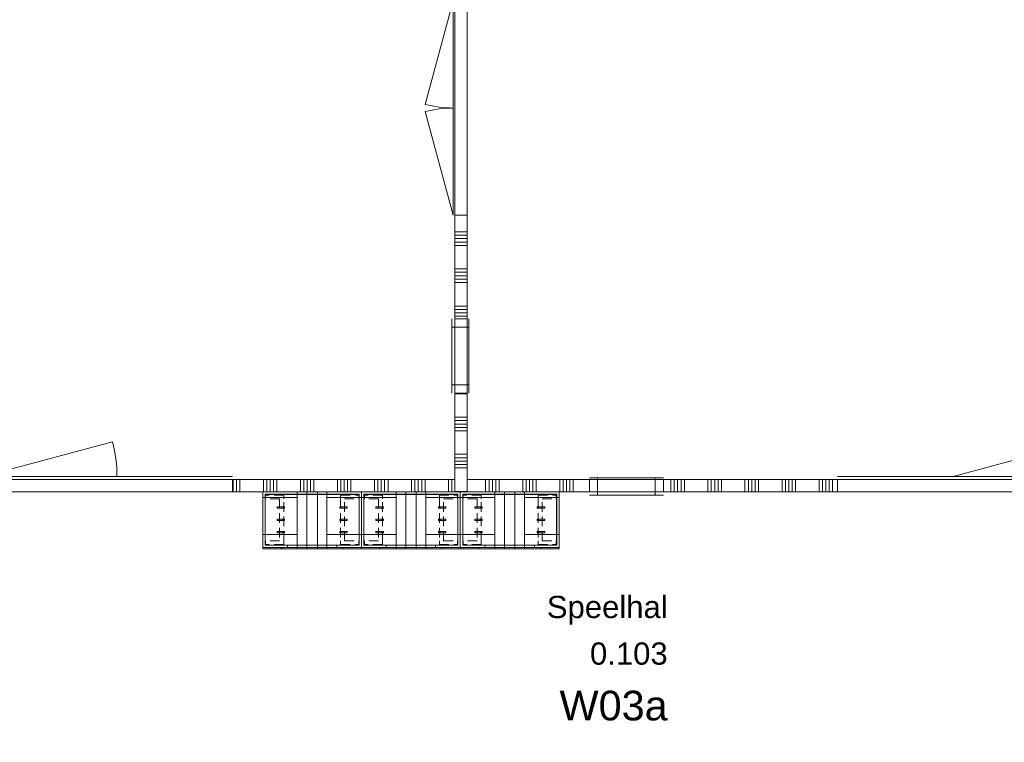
# Model space of a CAD drawing. Header units: millimetres. Extents: x -850 to 154668, y -80411 to 71019.
# Tile 164 of 236: x 37517 to 45490, y 42779 to 48626. Entities that reach past the tile are written whole.
import ezdxf
from ezdxf.enums import TextEntityAlignment as Align

# ---------------------------------------------------------------- set-up
doc = ezdxf.new("R2010")
doc.units = ezdxf.units.MM
doc.header["$MEASUREMENT"] = 0
doc.linetypes.add('B0702', pattern=[117.37, 78.119999, -39.250001])
for name, color, linetype in [('New_22 NC Binnenwanden', 7, 'Continuous'), ('New_22 NC Binnenwanden Deuren', 7, 'Continuous'), ('New_22 NC Binnenwanden Doorsnede-arcering', 7, 'Continuous'), ('New_22 NC Binnenwanden Laagscheidingslijnen', 7, 'Continuous'), ('New_22 NC Binnenwanden Ramen', 7, 'Continuous'), ('New_72 Vaste Inrichting', 7, 'Continuous'), ('New_72 Vaste Inrichting Afdek-arcering', 7, 'Continuous'), ('New_Z Ruimtefuncties', 7, 'Continuous'), ('New_Z Ruimtefuncties Zone omranding', 7, 'Continuous'), ('New_Z Ruimtefuncties Zone tekst', 7, 'Continuous')]:
    doc.layers.add(name, color=color, linetype=linetype)
doc.styles.add('GENERATED_STYLE_1', font='arial.ttf')
doc.styles.add('GENERATED_STYLE_2', font='arial.ttf')

# ---------------------------------------------------------------- blocks, each defined once
blk = doc.blocks.new('garderobehuisje 3')
at = {"layer": 'New_72 Vaste Inrichting Afdek-arcering', "linetype": 'Continuous', "lineweight": 0, "true_color": 0x99a3a6}
h = blk.add_hatch(dxfattribs=at)
h.set_pattern_fill('930_Lijnen_vert_300_0001', color=253, style=0, pattern_type=2)
h.set_pattern_definition([(2e-14, (225, 60), (0, 300), [])])
h.paths.add_polyline_path([(0, 0), (279.8, 0), (279.8, 460), (0, 460)])
h = blk.add_hatch(dxfattribs=at)
h.set_pattern_fill('930_Lijnen_vert_300_0001', color=253, style=0, pattern_type=2)
h.set_pattern_definition([(180, (225, 60), (0, 300), [])])
h.paths.add_polyline_path([(800, 460), (520.3, 460), (520.3, 0), (800, 0)])
at = {"layer": 'New_72 Vaste Inrichting', "color": 7, "linetype": 'Continuous', "lineweight": 0}
for p, q in [((800, 460), (0, 460)), ((0, 460), (0, 10)), ((0, 460), (279.8, 460)), ((0, 0), (0, 460)), ((19, 29), (19, 441)), ((19, 441), (781, 441)), ((19, 441), (19, 29)), ((781, 441), (19, 441)), ((19, 440), (781, 440)), ((20, 29), (20, 441)), ((279.8, 460), (279.8, 0)), ((357.5, 460), (279.8, 460)), ((357.5, 460), (357.5, 0)), ((520.3, 460), (442.5, 460)), ((442.5, 460), (442.5, 0)), ((520.3, 460), (800, 460)), ((520.3, 460), (520.3, 0)), ((780, 441), (780, 29)), ((781, 441), (781, 29)), ((781, 29), (781, 441)), ((800, 10), (800, 460)), ((800, 460), (800, 0)), ((0, 10), (200, 10)), ((279.8, 0), (0, 0)), ((200, 30), (19, 30)), ((200, 29), (19, 29)), ((19, 29), (200, 29)), ((200, 10), (148.8, 10)), ((148.8, 10), (148.8, 0)), ((148.8, 0), (200, 0)), ((600, 30), (200, 30)), ((200, 10), (200, 29)), ((600, 29), (200, 29)), ((200, 29), (200, 10)), ((200, 29), (600, 29)), ((200, 10), (600, 10)), ((600, 10), (200, 10)), ((200, 0), (600, 0)), ((357.5, 0), (279.8, 0)), ((520.3, 0), (442.5, 0)), ((800, 0), (520.3, 0)), ((781, 30), (600, 30)), ((781, 29), (600, 29)), ((600, 29), (600, 10)), ((600, 10), (600, 29)), ((600, 29), (781, 29)), ((600, 10), (800, 10)), ((651.3, 10), (600, 10)), ((600, 0), (651.3, 0)), ((651.3, 0), (651.3, 10))]:
    blk.add_line(p, q, dxfattribs=at)
at = {"layer": 'New_72 Vaste Inrichting', "color": 7, "linetype": 'B0702', "lineweight": 0}
for p, q in [((20, 435), (20, 405)), ((23, 435), (20, 435)), ((23, 405), (20, 405)), ((23, 405), (23, 435)), ((170, 435), (23, 435)), ((137, 405), (23, 405)), ((137, 405), (137, 65)), ((170, 405), (170, 435)), ((170, 65), (170, 405)), ((630, 435), (630, 405)), ((630, 435), (777, 435)), ((630, 405), (630, 65)), ((663.1, 65), (663.1, 405)), ((663.1, 405), (777, 405)), ((777, 435), (777, 405)), ((777, 435), (780, 435)), ((777, 405), (780, 405)), ((780, 405), (780, 435)), ((117, 340), (117, 330)), ((137, 340), (117, 340)), ((137, 330), (117, 330)), ((137, 330), (137, 340)), ((164, 340), (137, 340)), ((164, 330), (137, 330)), ((164, 330), (164, 340)), ((170.9, 340), (164, 340)), ((170.9, 330), (164, 330)), ((170.9, 330), (170.9, 340)), ((176.8, 340), (170.9, 340)), ((176.8, 330), (170.9, 330)), ((176.8, 330), (176.8, 340)), ((623.2, 340), (623.2, 330)), ((623.2, 340), (629.1, 340)), ((623.2, 330), (629.1, 330)), ((629.1, 340), (629.1, 330)), ((629.1, 340), (636, 340)), ((629.1, 330), (636, 330)), ((636, 340), (636, 330)), ((636, 340), (663.1, 340)), ((636, 330), (663.1, 330)), ((663.1, 340), (663.1, 330)), ((663.1, 340), (683, 340)), ((663.1, 330), (683, 330)), ((683, 330), (683, 340)), ((117, 240), (117, 230)), ((137, 240), (117, 240)), ((137, 230), (137, 240)), ((164, 240), (137, 240)), ((164, 230), (164, 240)), ((170.9, 240), (164, 240)), ((170.9, 230), (170.9, 240)), ((176.8, 240), (170.9, 240)), ((176.8, 230), (176.8, 240)), ((623.2, 240), (623.2, 230)), ((623.2, 240), (629.1, 240)), ((629.1, 240), (629.1, 230)), ((629.1, 240), (636, 240)), ((636, 240), (636, 230)), ((636, 240), (663.1, 240)), ((663.1, 240), (663.1, 230)), ((663.1, 240), (683, 240)), ((683, 230), (683, 240)), ((137, 230), (117, 230)), ((164, 230), (137, 230)), ((170.9, 230), (164, 230)), ((176.8, 230), (170.9, 230)), ((623.2, 230), (629.1, 230)), ((629.1, 230), (636, 230)), ((636, 230), (663.1, 230)), ((663.1, 230), (683, 230)), ((117, 140), (117, 130)), ((137, 140), (117, 140)), ((137, 130), (117, 130)), ((137, 130), (137, 140)), ((164, 140), (137, 140)), ((164, 130), (137, 130)), ((164, 130), (164, 140)), ((170.9, 140), (164, 140)), ((170.9, 130), (164, 130)), ((170.9, 130), (170.9, 140)), ((176.8, 140), (170.9, 140)), ((176.8, 130), (170.9, 130)), ((176.8, 130), (176.8, 140)), ((623.2, 140), (623.2, 130)), ((623.2, 140), (629.1, 140)), ((623.2, 130), (629.1, 130)), ((629.1, 140), (629.1, 130)), ((629.1, 140), (636, 140)), ((629.1, 130), (636, 130)), ((636, 140), (636, 130)), ((636, 140), (663.1, 140)), ((636, 130), (663.1, 130)), ((663.1, 140), (663.1, 130)), ((663.1, 140), (683, 140)), ((663.1, 130), (683, 130)), ((683, 130), (683, 140)), ((20, 65), (20, 35)), ((23, 65), (20, 65)), ((23, 35), (20, 35)), ((23, 35), (23, 65)), ((137, 65), (23, 65)), ((170, 35), (23, 35)), ((170, 35), (170, 65)), ((630, 65), (630, 35)), ((630, 35), (777, 35)), ((663.1, 65), (777, 65)), ((777, 65), (777, 35)), ((777, 65), (780, 65)), ((777, 35), (780, 35)), ((780, 35), (780, 65))]:
    blk.add_line(p, q, dxfattribs=at)
blk = doc.blocks.new('*X3119')
at = {"layer": 'New_22 NC Binnenwanden Doorsnede-arcering', "color": 254, "linetype": 'Continuous', "lineweight": 0, "true_color": 0xe9ebeb}
for p, q in [((41290.3, 44805), (41290.3, 44905)), ((41317.7, 44805), (41317.7, 44905)), ((41345.1, 44805), (41345.1, 44905)), ((41372.6, 44805), (41372.6, 44905)), ((41400, 44805), (41400, 44905)), ((41590.3, 44805), (41590.3, 44905)), ((41617.7, 44805), (41617.7, 44905)), ((41645.1, 44805), (41645.1, 44905)), ((41672.6, 44805), (41672.6, 44905)), ((41700, 44805), (41700, 44905)), ((41890.3, 44805), (41890.3, 44905)), ((41917.7, 44805), (41917.7, 44905)), ((41945.1, 44805), (41945.1, 44905)), ((41972.6, 44805), (41972.6, 44905)), ((42000, 44805), (42000, 44905))]:
    blk.add_line(p, q, dxfattribs=at)
blk = doc.blocks.new('*X3120')
at = {"layer": 'New_22 NC Binnenwanden Doorsnede-arcering', "color": 254, "linetype": 'Continuous', "lineweight": 0, "true_color": 0xe9ebeb}
for p, q in [((42790.3, 44805), (42790.3, 44905)), ((42817.7, 44805), (42817.7, 44905)), ((42845.1, 44805), (42845.1, 44905)), ((42872.6, 44805), (42872.6, 44905)), ((42900, 44805), (42900, 44905)), ((43090.3, 44805), (43090.3, 44905)), ((43117.7, 44805), (43117.7, 44905)), ((43145.1, 44805), (43145.1, 44905)), ((43172.6, 44805), (43172.6, 44905)), ((43200, 44805), (43200, 44905)), ((43390.3, 44805), (43390.3, 44905)), ((43417.7, 44805), (43417.7, 44905)), ((43445.1, 44805), (43445.1, 44905)), ((43472.6, 44805), (43472.6, 44905)), ((43500, 44805), (43500, 44905)), ((43690.3, 44805), (43690.3, 44905)), ((43717.7, 44805), (43717.7, 44905)), ((43745.1, 44805), (43745.1, 44905)), ((43772.6, 44805), (43772.6, 44905)), ((43800, 44805), (43800, 44905)), ((43990.3, 44805), (43990.3, 44905)), ((44017.7, 44805), (44017.7, 44905)), ((44045.1, 44805), (44045.1, 44905)), ((44072.6, 44805), (44072.6, 44905)), ((44100, 44805), (44100, 44905))]:
    blk.add_line(p, q, dxfattribs=at)
blk = doc.blocks.new('*X3126')
at = {"layer": 'New_22 NC Binnenwanden Doorsnede-arcering', "color": 254, "linetype": 'Continuous', "lineweight": 0, "true_color": 0xe9ebeb}
for p, q in [((39245.1, 44805), (39245.1, 44905)), ((39272.6, 44805), (39272.6, 44905)), ((39300, 44805), (39300, 44905)), ((39490.3, 44805), (39490.3, 44905)), ((39517.7, 44805), (39517.7, 44905)), ((39545.1, 44805), (39545.1, 44905)), ((39572.6, 44805), (39572.6, 44905)), ((39600, 44805), (39600, 44905)), ((39790.3, 44805), (39790.3, 44905)), ((39817.7, 44805), (39817.7, 44905)), ((39845.1, 44805), (39845.1, 44905)), ((39872.6, 44805), (39872.6, 44905)), ((39900, 44805), (39900, 44905)), ((40090.3, 44805), (40090.3, 44905)), ((40117.7, 44805), (40117.7, 44905)), ((40145.1, 44805), (40145.1, 44905)), ((40172.6, 44805), (40172.6, 44905)), ((40200, 44805), (40200, 44905)), ((40390.3, 44805), (40390.3, 44905)), ((40417.7, 44805), (40417.7, 44905)), ((40445.1, 44805), (40445.1, 44905)), ((40472.6, 44805), (40472.6, 44905)), ((40500, 44805), (40500, 44905)), ((40690.3, 44805), (40690.3, 44905)), ((40717.7, 44805), (40717.7, 44905)), ((40745.1, 44805), (40745.1, 44905)), ((40772.6, 44805), (40772.6, 44905)), ((40800, 44805), (40800, 44905)), ((40990.3, 44805), (40990.3, 44905)), ((41017.7, 44805), (41017.7, 44905))]:
    blk.add_line(p, q, dxfattribs=at)
blk = doc.blocks.new('R rond 22_2')
at = {"layer": 'New_22 NC Binnenwanden Ramen', "color": 1, "linetype": 'Continuous', "lineweight": 0}
for p, q in [((-300, 0), (-233, 0)), ((-233, 0), (-233, -139)), ((-233, 0), (233, 0)), ((233, -139), (233, 0)), ((233, 0), (300, 0)), ((-233, -139), (-300, -139)), ((233, -139), (-233, -139)), ((300, -139), (233, -139))]:
    blk.add_line(p, q, dxfattribs=at)
at = {"layer": 'New_22 NC Binnenwanden Ramen', "color": 9, "linetype": 'Continuous', "lineweight": 0}
for p, q in [((-300, -25), (300, -25)), ((-300, -125), (300, -125))]:
    blk.add_line(p, q, dxfattribs=at)
at = {"layer": 'New_22 NC Binnenwanden Ramen', "color": 7, "linetype": 'Continuous', "lineweight": 0}
for p, q in [((-300, -125), (-300, -25)), ((-300, -125), (-300, -25)), ((300, -125), (300, -25)), ((300, -125), (300, -25))]:
    blk.add_line(p, q, dxfattribs=at)
blk = doc.blocks.new('D1 zl2 22')
at = {"layer": 'New_22 NC Binnenwanden Deuren', "color": 1, "linetype": 'Continuous', "lineweight": 0}
for p, q in [((540.1, 0), (-503.1, 279.5)), ((-1474.9, 0), (-539.9, 0)), ((540.1, 0), (-539.9, 0)), ((1474.9, 0), (540.1, 0))]:
    blk.add_line(p, q, dxfattribs=at)
at = {"layer": 'New_22 NC Binnenwanden Deuren', "color": 7, "linetype": 'Continuous', "lineweight": 0}
for p, q in [((-1474.9, -25), (-1474.9, -125)), ((-1474.9, -25), (-1474.9, -125)), ((1474.9, -25), (1474.9, -125)), ((1474.9, -25), (1474.9, -125))]:
    blk.add_line(p, q, dxfattribs=at)
at = {"layer": 'New_22 NC Binnenwanden Deuren', "color": 1, "linetype": 'Continuous', "lineweight": 0}
blk.add_arc((540.1, 0), 1080, 165, 180, dxfattribs=at)
blk = doc.blocks.new('Wall_662_1', base_point=(32650.7, 44905))
at = {"layer": 'New_22 NC Binnenwanden', "color": 8, "linetype": 'Continuous', "lineweight": 0, "true_color": 0x778488}
for p, q in [((39240.2, 44905), (39240.2, 44805)), ((42130.3, 44905), (42130.3, 44805)), ((42730.3, 44905), (42730.3, 44805)), ((44140.2, 44905), (44140.2, 44805))]:
    blk.add_line(p, q, dxfattribs=at)
at = {"layer": 'New_22 NC Binnenwanden', "color": 8, "linetype": 'Continuous', "lineweight": 0, "true_color": 0x778488, "flags": 128}
for points in [[(41040.2, 44905), (39240.2, 44905)], [(42130.3, 44905), (41140.2, 44905)], [(44140.2, 44905), (42730.3, 44905)], [(39240.2, 44805), (42130.3, 44805)], [(42730.3, 44805), (44140.2, 44805)]]:
    blk.add_lwpolyline(points, dxfattribs=at)
at = {"layer": 'New_22 NC Binnenwanden Laagscheidingslijnen', "color": 8, "linetype": 'Continuous', "lineweight": 0, "true_color": 0x778488}
for p, q in [((41040.2, 44905), (41040.2, 44805)), ((41140.2, 44805), (41140.2, 44905))]:
    blk.add_line(p, q, dxfattribs=at)
at = {"layer": 'New_22 NC Binnenwanden', "color": 8, "lineweight": 0, "true_color": 0x778488}
for name in ['*X3126', '*X3119', '*X3120']:
    blk.add_blockref(name, (0, 0), dxfattribs=at)
at = {"layer": 'New_22 NC Binnenwanden Deuren', "color": 1, "linetype": 'Continuous', "lineweight": 0, "xscale": -1, "zscale": 1000}
for p in [(37765.3, 44930), (45615.1, 44930)]:
    blk.add_blockref('D1 zl2 22', p, dxfattribs=at)
at = {"layer": 'New_22 NC Binnenwanden Ramen', "color": 1, "linetype": 'Continuous', "lineweight": 0, "zscale": 1000, "rotation": 180}
blk.add_blockref('R rond 22_2', (42430.3, 44780), dxfattribs=at)
blk = doc.blocks.new('Speelhal_0.103_89_1', base_point=(42286.2, 43439.9))
at = {"layer": 'New_Z Ruimtefuncties Zone tekst', "color": 2, "lineweight": 0}
for tag, height, style, p in [('DUMMY_938', 180, 'GENERATED_STYLE_1', (42764.3, 44005.6)), ('ROOM_NAME', 180, 'GENERATED_STYLE_1', (42764.3, 43964.4)), ('DUMMY_939', 180, 'GENERATED_STYLE_1', (42764.3, 43628.4)), ('ROOM_NUMBER', 180, 'GENERATED_STYLE_1', (42764.3, 43587.3)), ('stWallCovering', 240, 'GENERATED_STYLE_2', (42764.3, 43196.4))]:
    blk.add_attdef(tag, text='', height=height, dxfattribs=dict(at, style=style)).set_placement(p, align=Align.TOP_RIGHT)
at = {"layer": 'New_Z Ruimtefuncties Zone tekst', "color": 2, "lineweight": 0, "style": 'GENERATED_STYLE_2'}
blk.add_attdef('DUMMY_940', text='', height=240, dxfattribs=at).set_placement((41808.2, 43251.3), align=Align.TOP_LEFT)
blk = doc.blocks.new('*X3387')
at = {"layer": 'New_22 NC Binnenwanden Doorsnede-arcering', "color": 254, "linetype": 'Continuous', "lineweight": 0, "true_color": 0xe9ebeb}
for p, q in [((41040.2, 53809.7), (41140.2, 53809.7)), ((41040.2, 53782.3), (41140.2, 53782.3)), ((41040.2, 53754.9), (41140.2, 53754.9)), ((41040.2, 53727.4), (41140.2, 53727.4)), ((41040.2, 53700), (41140.2, 53700)), ((41040.2, 53509.7), (41140.2, 53509.7)), ((41040.2, 53482.3), (41140.2, 53482.3)), ((41040.2, 53454.9), (41140.2, 53454.9)), ((41040.2, 53427.4), (41140.2, 53427.4)), ((41040.2, 53400), (41140.2, 53400)), ((41040.2, 53209.7), (41140.2, 53209.7)), ((41040.2, 53182.3), (41140.2, 53182.3)), ((41040.2, 53154.9), (41140.2, 53154.9)), ((41040.2, 53127.4), (41140.2, 53127.4)), ((41040.2, 53100), (41140.2, 53100)), ((41040.2, 52909.7), (41140.2, 52909.7)), ((41040.2, 52882.3), (41140.2, 52882.3)), ((41040.2, 52854.9), (41140.2, 52854.9)), ((41040.2, 52827.4), (41140.2, 52827.4)), ((41040.2, 52800), (41140.2, 52800)), ((41040.2, 52609.7), (41140.2, 52609.7)), ((41040.2, 52582.3), (41140.2, 52582.3)), ((41040.2, 52554.9), (41140.2, 52554.9)), ((41040.2, 52527.4), (41140.2, 52527.4)), ((41040.2, 52500), (41140.2, 52500)), ((41040.2, 52309.7), (41140.2, 52309.7)), ((41040.2, 52282.3), (41140.2, 52282.3)), ((41040.2, 52254.9), (41140.2, 52254.9)), ((41040.2, 52227.4), (41140.2, 52227.4)), ((41040.2, 52200), (41140.2, 52200)), ((41040.2, 52009.7), (41140.2, 52009.7)), ((41040.2, 51982.3), (41140.2, 51982.3)), ((41040.2, 51954.9), (41140.2, 51954.9)), ((41040.2, 51927.4), (41140.2, 51927.4)), ((41040.2, 51900), (41140.2, 51900)), ((41040.2, 51709.7), (41140.2, 51709.7)), ((41040.2, 51682.3), (41140.2, 51682.3)), ((41040.2, 51654.9), (41140.2, 51654.9)), ((41040.2, 51627.4), (41140.2, 51627.4)), ((41040.2, 51600), (41140.2, 51600)), ((41040.2, 51409.7), (41140.2, 51409.7)), ((41040.2, 51382.3), (41140.2, 51382.3)), ((41040.2, 51354.9), (41140.2, 51354.9)), ((41040.2, 51327.4), (41140.2, 51327.4)), ((41040.2, 51300), (41140.2, 51300)), ((41040.2, 51109.7), (41140.2, 51109.7)), ((41040.2, 51082.3), (41140.2, 51082.3))]:
    blk.add_line(p, q, dxfattribs=at)
blk = doc.blocks.new('*X3388')
at = {"layer": 'New_22 NC Binnenwanden Doorsnede-arcering', "color": 254, "linetype": 'Continuous', "lineweight": 0, "true_color": 0xe9ebeb}
for p, q in [((41040.2, 46909.7), (41140.2, 46909.7)), ((41040.2, 46882.3), (41140.2, 46882.3)), ((41040.2, 46854.9), (41140.2, 46854.9)), ((41040.2, 46827.4), (41140.2, 46827.4)), ((41040.2, 46800), (41140.2, 46800)), ((41040.2, 46609.7), (41140.2, 46609.7)), ((41040.2, 46582.3), (41140.2, 46582.3)), ((41040.2, 46554.9), (41140.2, 46554.9)), ((41040.2, 46527.4), (41140.2, 46527.4)), ((41040.2, 46500), (41140.2, 46500)), ((41040.2, 46309.7), (41140.2, 46309.7)), ((41040.2, 46282.3), (41140.2, 46282.3)), ((41040.2, 46254.9), (41140.2, 46254.9)), ((41040.2, 46227.4), (41140.2, 46227.4))]:
    blk.add_line(p, q, dxfattribs=at)
blk = doc.blocks.new('*X3389')
at = {"layer": 'New_22 NC Binnenwanden Doorsnede-arcering', "color": 254, "linetype": 'Continuous', "lineweight": 0, "true_color": 0xe9ebeb}
for p, q in [((41040.2, 50454.9), (41140.2, 50454.9)), ((41040.2, 50427.4), (41140.2, 50427.4)), ((41040.2, 50400), (41140.2, 50400)), ((41040.2, 50209.7), (41140.2, 50209.7)), ((41040.2, 50182.3), (41140.2, 50182.3)), ((41040.2, 50154.9), (41140.2, 50154.9)), ((41040.2, 50127.4), (41140.2, 50127.4)), ((41040.2, 50100), (41140.2, 50100)), ((41040.2, 49909.7), (41140.2, 49909.7)), ((41040.2, 49882.3), (41140.2, 49882.3)), ((41040.2, 49854.9), (41140.2, 49854.9)), ((41040.2, 49827.4), (41140.2, 49827.4)), ((41040.2, 49800), (41140.2, 49800)), ((41040.2, 49609.7), (41140.2, 49609.7)), ((41040.2, 49582.3), (41140.2, 49582.3)), ((41040.2, 49554.9), (41140.2, 49554.9)), ((41040.2, 49527.4), (41140.2, 49527.4)), ((41040.2, 49500), (41140.2, 49500)), ((41040.2, 49309.7), (41140.2, 49309.7)), ((41040.2, 49282.3), (41140.2, 49282.3)), ((41040.2, 49254.9), (41140.2, 49254.9)), ((41040.2, 49227.4), (41140.2, 49227.4)), ((41040.2, 49200), (41140.2, 49200)), ((41040.2, 49009.7), (41140.2, 49009.7)), ((41040.2, 48982.3), (41140.2, 48982.3)), ((41040.2, 48954.9), (41140.2, 48954.9)), ((41040.2, 48927.4), (41140.2, 48927.4)), ((41040.2, 48900), (41140.2, 48900))]:
    blk.add_line(p, q, dxfattribs=at)
blk = doc.blocks.new('*X3390')
at = {"layer": 'New_22 NC Binnenwanden Doorsnede-arcering', "color": 254, "linetype": 'Continuous', "lineweight": 0, "true_color": 0xe9ebeb}
for p, q in [((41040.2, 45600), (41140.2, 45600)), ((41040.2, 45409.7), (41140.2, 45409.7)), ((41040.2, 45382.3), (41140.2, 45382.3)), ((41040.2, 45354.9), (41140.2, 45354.9)), ((41040.2, 45327.4), (41140.2, 45327.4)), ((41040.2, 45300), (41140.2, 45300)), ((41040.2, 45109.7), (41140.2, 45109.7)), ((41040.2, 45082.3), (41140.2, 45082.3)), ((41040.2, 45054.9), (41140.2, 45054.9)), ((41040.2, 45027.4), (41140.2, 45027.4)), ((41040.2, 45000), (41140.2, 45000))]:
    blk.add_line(p, q, dxfattribs=at)
blk = doc.blocks.new('D2 22_13')
at = {"layer": 'New_22 NC Binnenwanden Deuren', "color": 1, "linetype": 'Continuous', "lineweight": 0}
for p, q in [((-867, 0), (-29.5, 224.4)), ((867, 0), (29.5, 224.4)), ((-867, 0), (0, 0)), ((867, 0), (0, 0))]:
    blk.add_line(p, q, dxfattribs=at)
at = {"layer": 'New_22 NC Binnenwanden Deuren', "color": 7, "linetype": 'Continuous', "lineweight": 0}
for p, q in [((-867, -114), (-867, -14)), ((-867, -114), (-867, -14)), ((867, -114), (867, -14)), ((867, -114), (867, -14))]:
    blk.add_line(p, q, dxfattribs=at)
at = {"layer": 'New_22 NC Binnenwanden Deuren', "color": 1, "linetype": 'Continuous', "lineweight": 0}
for centre, start, end in [((-867, 0), 0, 15), ((867, 0), 165, 180)]:
    blk.add_arc(centre, 867, start, end, dxfattribs=at)
blk = doc.blocks.new('*X3394')
at = {"layer": 'New_22 NC Binnenwanden Doorsnede-arcering', "color": 254, "linetype": 'Continuous', "lineweight": 0, "true_color": 0xe9ebeb}
blk.add_line((41040.2, 44809.7), (41140.2, 44809.7), dxfattribs=at)
blk = doc.blocks.new('Wall_699_1', base_point=(41140.2, 53904.8))
at = {"layer": 'New_22 NC Binnenwanden', "color": 8, "linetype": 'Continuous', "lineweight": 0, "true_color": 0x778488}
for p, q in [((41140.2, 51078.9), (41040.2, 51078.9)), ((41140.2, 50478.9), (41040.2, 50478.9)), ((41140.2, 48779), (41040.2, 48779)), ((41140.2, 47045), (41040.2, 47045)), ((41140.2, 46205), (41040.2, 46205)), ((41140.2, 45605), (41040.2, 45605)), ((41040.2, 44805), (41140.2, 44805))]:
    blk.add_line(p, q, dxfattribs=at)
at = {"layer": 'New_22 NC Binnenwanden', "color": 8, "linetype": 'Continuous', "lineweight": 0, "true_color": 0x778488, "flags": 128}
for points in [[(41040.2, 53904.8), (41040.2, 53874)], [(41140.2, 53904.8), (41040.2, 53904.8)], [(41140.2, 51078.9), (41140.2, 53904.8)], [(41040.2, 53656), (41040.2, 51078.9)], [(41040.2, 50478.9), (41040.2, 48779)], [(41140.2, 50189), (41140.2, 50478.9)], [(41140.2, 48779), (41140.2, 49971)], [(41040.2, 47045), (41040.2, 46205)], [(41140.2, 46205), (41140.2, 47045)], [(41040.2, 45605), (41040.2, 44905)], [(41140.2, 44905), (41140.2, 45605)]]:
    blk.add_lwpolyline(points, dxfattribs=at)
at = {"layer": 'New_22 NC Binnenwanden Laagscheidingslijnen', "color": 8, "linetype": 'Continuous', "lineweight": 0, "true_color": 0x778488}
for p, q in [((41040.2, 44905), (41040.2, 44805)), ((41140.2, 44805), (41140.2, 44905))]:
    blk.add_line(p, q, dxfattribs=at)
at = {"layer": 'New_22 NC Binnenwanden', "color": 8, "lineweight": 0, "true_color": 0x778488}
for name in ['*X3387', '*X3389', '*X3388', '*X3390', '*X3394']:
    blk.add_blockref(name, (0, 0), dxfattribs=at)
at = {"layer": 'New_22 NC Binnenwanden Deuren', "color": 1, "linetype": 'Continuous', "lineweight": 0, "zscale": 1000, "rotation": 90}
blk.add_blockref('D2 22_13', (41026.2, 47912), dxfattribs=at)
at = {"layer": 'New_22 NC Binnenwanden Ramen', "color": 1, "linetype": 'Continuous', "lineweight": 0, "zscale": 1000, "rotation": 90}
for p in [(41015.2, 50778.9), (41015.2, 45905)]:
    blk.add_blockref('R rond 22_2', p, dxfattribs=at)

msp = doc.modelspace()

# ---------------------------------------------------------------- linework, layer by layer
at = {"layer": 'New_Z Ruimtefuncties Zone omranding', "color": 203, "linetype": 'Continuous', "lineweight": 0, "true_color": 0xb07cd8, "flags": 128}
for points in [[(34700.7, 44905.9), (41040.2, 44905.9), (41040.2, 49955), (41040.2, 50205), (41040.2, 53640), (41040.2, 53905), (34925, 53905), (34700.7, 53905), (34700.7, 50205), (34700.7, 45005)], [(41140.2, 53904.8), (41140.2, 44905.6), (44573.5, 44905.6), (47400.4, 44905.6), (47400.4, 49405), (47400.4, 53904.8), (46295, 53904.8), (46045, 53904.8)]]:
    msp.add_lwpolyline(points, close=True, dxfattribs=at)
at = {"layer": 'New_Z Ruimtefuncties Zone omranding', "color": 41, "linetype": 'Continuous', "lineweight": 0, "true_color": 0xffeeaa, "flags": 128}
msp.add_lwpolyline([(31200.8, 44805), (31200.8, 42195), (43075.3, 42195, -0.414206), (43975.3, 41295), (43975.3, 36554.9), (49970.5, 36554.9), (49970.5, 37155.1), (53550.4, 37155.1), (53550.4, 41294.6, -0.414214), (54450.4, 42194.6), (55536.6, 42194.6), (55536.6, 44805)], format="xyb", close=True, dxfattribs=at)

# ---------------------------------------------------------------- block references
at = {"layer": 'New_22 NC Binnenwanden', "color": 8, "lineweight": 0, "true_color": 0x778488}
for name, p in [('Wall_699_1', (41140.2, 53904.8)), ('Wall_662_1', (32650.7, 44905))]:
    msp.add_blockref(name, p, dxfattribs=at)
at = {"layer": 'New_72 Vaste Inrichting', "color": 7, "linetype": 'Continuous', "lineweight": 0, "zscale": 1000}
for p in [(39485.3, 44345), (40285.3, 44345), (41085.3, 44345)]:
    msp.add_blockref('garderobehuisje 3', p, dxfattribs=at)
at = {"layer": 'New_Z Ruimtefuncties', "color": 2, "linetype": 'Continuous', "lineweight": 0}
msp.add_blockref('Speelhal_0.103_89_1', (42286.2, 43439.9), dxfattribs=at).add_auto_attribs({'ROOM_NAME': 'Speelhal', 'ROOM_NUMBER': '0.103', 'stWallCovering': 'W03a'})

doc.saveas('drawing.dxf')
